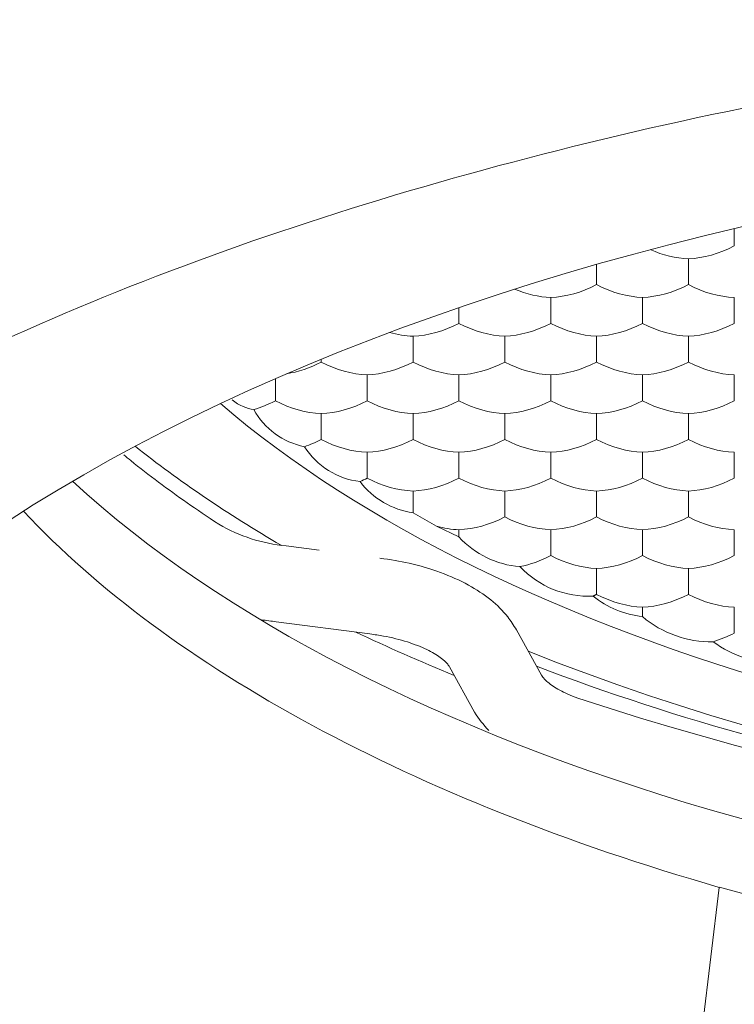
# Model space of a CAD drawing. Header units: millimetres. Extents: x 0 to 7.29, y -1.92 to 0.3.
# Tile 4 of 9: x 0.75582 to 0.7605, y -1.02907 to -1.02262. Entities that reach past the tile are written whole.
import ezdxf

# ---------------------------------------------------------------- set-up
doc = ezdxf.new("R2010")
doc.units = ezdxf.units.MM
doc.layers.add('VIBIA LUMINAIRES', color=1, linetype='Continuous', lineweight=9)

# ---------------------------------------------------------------- blocks, each defined once
blk = doc.blocks.new('5580_alz')
for p, q in [((-0.005711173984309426, 0.409153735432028), (-0.005711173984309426, 0.4090397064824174)), ((-0.006612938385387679, 0.4089187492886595), (-0.006612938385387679, 0.4087861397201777)), ((-0.006011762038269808, 0.4089559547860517), (-0.006011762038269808, 0.4087861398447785)), ((-0.006913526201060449, 0.4087023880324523), (-0.006913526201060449, 0.4085325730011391)), ((-0.006312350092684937, 0.4087023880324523), (-0.006312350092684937, 0.4085325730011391)), ((-0.005711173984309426, 0.4087023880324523), (-0.005711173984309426, 0.4085325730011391)), ((-0.00751470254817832, 0.4086362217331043), (-0.00751470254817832, 0.4085325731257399)), ((-0.007815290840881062, 0.4084488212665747), (-0.007815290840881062, 0.4082790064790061)), ((-0.007214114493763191, 0.4084488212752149), (-0.007214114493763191, 0.40827900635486)), ((-0.006612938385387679, 0.4084488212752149), (-0.006612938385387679, 0.40827900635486)), ((-0.006011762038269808, 0.4084488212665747), (-0.006011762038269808, 0.4082790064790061)), ((-0.008416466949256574, 0.4082977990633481), (-0.008416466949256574, 0.4082790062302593)), ((-0.008115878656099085, 0.408195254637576), (-0.008115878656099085, 0.4080254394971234)), ((-0.00751470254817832, 0.4081952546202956), (-0.00751470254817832, 0.4080254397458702)), ((-0.006913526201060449, 0.4081952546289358), (-0.006913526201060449, 0.4080254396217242)), ((-0.006312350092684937, 0.4081952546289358), (-0.006312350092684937, 0.4080254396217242)), ((-0.005711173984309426, 0.4081952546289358), (-0.005711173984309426, 0.4080254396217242)), ((-0.008717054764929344, 0.408170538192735), (-0.008717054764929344, 0.4080254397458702)), ((-0.008416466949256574, 0.4079416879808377), (-0.008416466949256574, 0.40777187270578)), ((-0.007815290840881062, 0.4079416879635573), (-0.007815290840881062, 0.4077718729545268)), ((-0.007214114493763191, 0.4079416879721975), (-0.007214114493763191, 0.4077718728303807)), ((-0.006612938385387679, 0.4079416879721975), (-0.006612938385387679, 0.4077718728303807)), ((-0.006011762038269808, 0.4079416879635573), (-0.006011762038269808, 0.4077718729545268)), ((-0.008115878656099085, 0.4076881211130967), (-0.008115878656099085, 0.4075183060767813)), ((-0.00751470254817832, 0.4076881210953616), (-0.00751470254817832, 0.4075183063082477)), ((-0.006913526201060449, 0.4076881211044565), (-0.006913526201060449, 0.4075183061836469)), ((-0.006312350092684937, 0.4076881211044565), (-0.006312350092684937, 0.4075183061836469)), ((-0.005711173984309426, 0.4076881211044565), (-0.005711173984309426, 0.4075183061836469)), ((-0.007815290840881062, 0.4074345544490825), (-0.007815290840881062, 0.4072913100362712)), ((-0.007214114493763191, 0.4074345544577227), (-0.007214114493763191, 0.4072647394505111)), ((-0.006612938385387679, 0.4074345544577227), (-0.006612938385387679, 0.4072647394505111)), ((-0.006011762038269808, 0.4074345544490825), (-0.006011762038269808, 0.4072647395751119)), ((-0.007661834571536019, 0.4072040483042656), (-0.007815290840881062, 0.4072913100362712)), ((-0.00751470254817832, 0.407134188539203), (-0.007661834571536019, 0.4072040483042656)), ((-0.00751470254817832, 0.4071809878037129), (-0.00751470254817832, 0.4071341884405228)), ((-0.006913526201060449, 0.4071809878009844), (-0.006913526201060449, 0.4070111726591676)), ((-0.006312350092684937, 0.4071809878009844), (-0.006312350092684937, 0.4070111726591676)), ((-0.005711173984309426, 0.4071809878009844), (-0.005711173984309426, 0.4070111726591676)), ((-0.008430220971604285, 0.4070468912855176), (-0.00864618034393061, 0.4070749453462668)), ((-0.006612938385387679, 0.4069274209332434), (-0.006612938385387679, 0.4067576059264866)), ((-0.006011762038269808, 0.4069274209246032), (-0.006011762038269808, 0.4067576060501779)), ((-0.006312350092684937, 0.4066738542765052), (-0.006312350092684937, 0.4066117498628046)), ((-0.005711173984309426, 0.4066738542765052), (-0.005711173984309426, 0.4065040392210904)), ((-0.008710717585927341, 0.4065781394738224), (-0.008097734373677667, 0.4064985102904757)), ((-0.006973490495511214, 0.4062274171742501), (-0.007137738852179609, 0.4065245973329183)), ((-0.007576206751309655, 0.4062822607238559), (-0.00741195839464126, 0.4059850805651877)), ((-0.006633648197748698, 0.3980417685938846), (-0.00580935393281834, 0.4048384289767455))]:
    blk.add_line(p, q)
for centre, radius, start, end in [((-0.008429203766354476, 0.4082066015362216), 0.0004914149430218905, 209.0410556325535, 258.6616740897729), ((-0.00810109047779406, 0.4079965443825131), 0.0005042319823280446, 212.61369996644, 263.0486198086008), ((-0.007735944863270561, 0.4078218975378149), 0.0005364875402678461, 217.4039073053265, 261.4948091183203), ((-0.008541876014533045, 0.4081590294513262), 0.001089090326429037, 239.9388364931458, 264.5042467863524), ((-0.007068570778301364, 0.4075413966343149), 0.0006040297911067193, 222.3883588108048, 265.5929967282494), ((-0.006665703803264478, 0.4073625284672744), 0.0006173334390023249, 223.2996336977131, 272.7289640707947), ((-0.00624279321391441, 0.4072379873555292), 0.0006300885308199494, 231.3512194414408, 263.6620735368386), ((-0.008544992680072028, 0.4081472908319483), 0.001577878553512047, 260.3877381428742, 263.9710932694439), ((-0.005866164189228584, 0.4071349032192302), 0.0006875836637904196, 229.5398733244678, 271.344047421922), ((-0.005436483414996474, 0.4069996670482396), 0.0006898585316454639, 233.1677000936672, 272.1514252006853), ((0, 0.426703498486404), 0.02169837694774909, 251.914190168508, 288.085809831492), ((-0.00664802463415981, 0.4064771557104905), 0.0009086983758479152, 212.7869319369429, 222.3270753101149), ((-0.0001109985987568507, 0.4257027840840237), 0.02162831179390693, 254.7249250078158, 270.2940056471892)]:
    blk.add_arc(centre, radius, start, end)
for centre, major_axis, ratio, start_param, end_param in [((0, 0.4034782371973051), (0.01302548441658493, -5.561997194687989e-17), 0.4848096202, -1.035630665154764, 4.176568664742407), ((-0.005861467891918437, 0.4096294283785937), (-0.00047885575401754, -0.0005676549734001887), 0.7583073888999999, 0.6029850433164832, 1.074161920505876), ((-0.006162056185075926, 0.4096294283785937), (0.0004788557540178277, -0.0005676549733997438), 0.7583073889, 5.289028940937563, 5.680200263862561), ((-0.006763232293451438, 0.4093758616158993), (-0.0004788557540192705, -0.0005676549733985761), 0.7583073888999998, 0.6029854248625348, 1.07416192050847), ((-0.006462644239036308, 0.4093758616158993), (0.000478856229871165, -0.0005676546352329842), 0.7583076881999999, 5.209022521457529, 5.680199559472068), ((-0.006162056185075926, 0.4093758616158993), (-0.0004788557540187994, -0.0005676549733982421), 0.7583073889, 0.602985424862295, 1.074162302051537), ((-0.005861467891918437, 0.4093758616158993), (0.0004788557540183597, -0.0005676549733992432), 0.7583073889, 5.209023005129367, 5.680199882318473), ((-0.00706382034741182, 0.4093758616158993), (0.0004788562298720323, -0.000567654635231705), 0.7583076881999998, 5.309313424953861, 5.680199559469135), ((-0.007664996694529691, 0.4091222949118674), (-0.0004788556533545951, -0.0005676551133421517), 0.7583073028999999, 0.6029848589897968, 1.074162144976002), ((-0.007364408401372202, 0.4091222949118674), (0.0004788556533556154, -0.0005676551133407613), 0.7583073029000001, 5.209023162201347, 5.680200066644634), ((-0.00706382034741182, 0.4091222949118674), (-0.0004788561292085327, -0.0005676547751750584), 0.7583076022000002, 0.6029855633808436, 1.074162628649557), ((-0.006763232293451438, 0.4091222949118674), (0.0004788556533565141, -0.0005676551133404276), 0.7583073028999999, 5.209023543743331, 5.680200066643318), ((-0.006462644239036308, 0.4091222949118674), (-0.000478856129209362, -0.0005676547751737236), 0.7583076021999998, 0.6029855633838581, 1.074162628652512), ((-0.006162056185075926, 0.4091222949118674), (0.0004788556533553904, -0.0005676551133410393), 0.7583073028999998, 5.209023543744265, 5.680200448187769), ((-0.005861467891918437, 0.4091222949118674), (-0.0004788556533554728, -0.0005676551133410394), 0.7583073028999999, 0.6029848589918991, 1.074161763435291), ((-0.00796558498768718, 0.4091222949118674), (0.0004788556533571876, -0.0005676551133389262), 0.7583073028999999, 5.440092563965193, 5.680200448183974), ((-0.008566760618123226, 0.4088687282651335), (-0.0004788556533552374, -0.0005676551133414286), 0.7583073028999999, 0.7192506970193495, 1.074161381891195), ((-0.008266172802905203, 0.4088687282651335), (0.0004788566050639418, -0.0005676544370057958), 0.7583079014, 5.209022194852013, 5.680199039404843), ((-0.00796558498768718, 0.4088687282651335), (-0.0004788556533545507, -0.0005676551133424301), 0.7583073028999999, 0.6029856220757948, 1.074162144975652), ((-0.007664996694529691, 0.4088687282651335), (0.0004788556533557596, -0.0005676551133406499), 0.7583073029, 5.209023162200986, 5.680200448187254), ((-0.007364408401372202, 0.4088687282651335), (-0.0004788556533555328, -0.0005676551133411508), 0.7583073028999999, 0.6029848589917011, 1.074161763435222), ((-0.00706382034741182, 0.4088687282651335), (0.0004788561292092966, -0.0005676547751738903), 0.7583076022, 5.209022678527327, 5.680199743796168), ((-0.006763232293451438, 0.4088687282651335), (-0.0004788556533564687, -0.0005676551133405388), 0.7583073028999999, 0.6029852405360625, 1.07416176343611), ((-0.006462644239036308, 0.4088687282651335), (0.0004788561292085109, -0.0005676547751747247), 0.7583076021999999, 5.209022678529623, 5.680199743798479), ((-0.006162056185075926, 0.4088687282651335), (-0.0004788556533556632, -0.0005676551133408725), 0.7583073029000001, 0.6029852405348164, 1.074162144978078), ((-0.005861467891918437, 0.4088687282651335), (0.0004788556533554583, -0.0005676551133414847), 0.7583073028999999, 5.209023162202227, 5.680200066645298), ((0, 0.4104889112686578), (0.01042038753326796, 0), 0.4848096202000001, 3.655054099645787, 5.769723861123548), ((-0.008867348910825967, 0.4086151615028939), (-0.0004788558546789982, -0.0005676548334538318), 0.7583074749, 0.8517981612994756, 1.07416245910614), ((-0.008566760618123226, 0.4086151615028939), (0.0004788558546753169, -0.0005676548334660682), 0.7583074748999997, 5.209022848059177, 5.680199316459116), ((-0.008266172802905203, 0.4086151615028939), (-0.0004788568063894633, -0.0005676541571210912), 0.7583080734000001, 0.6029866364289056, 1.07416342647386), ((-0.00796558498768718, 0.4086151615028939), (0.0004788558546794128, -0.0005676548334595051), 0.7583074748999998, 5.209023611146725, 5.680200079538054), ((-0.007664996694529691, 0.4086151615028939), (-0.0004788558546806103, -0.0005676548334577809), 0.7583074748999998, 0.6029852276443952, 1.074162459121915), ((-0.007364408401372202, 0.4086151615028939), (0.000478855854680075, -0.0005676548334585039), 0.7583074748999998, 5.209022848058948, 5.680199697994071), ((-0.00706382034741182, 0.4086151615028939), (-0.0004788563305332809, -0.0005676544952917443), 0.7583077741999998, 0.6029859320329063, 1.074162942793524), ((-0.006763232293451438, 0.4086151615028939), (0.0004788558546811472, -0.0005676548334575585), 0.7583074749, 5.209023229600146, 5.680199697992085), ((-0.006462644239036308, 0.4086151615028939), (-0.0004788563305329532, -0.0005676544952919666), 0.7583077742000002, 0.6029859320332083, 1.074162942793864), ((-0.006162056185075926, 0.4086151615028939), (0.0004788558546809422, -0.000567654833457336), 0.7583074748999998, 5.209023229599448, 5.68020007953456), ((-0.005861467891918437, 0.4086151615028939), (-0.0004788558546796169, -0.0005676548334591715), 0.7583074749, 0.6029852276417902, 1.074162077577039), ((-0.008566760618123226, 0.4083615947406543), (-0.0004788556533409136, -0.0005676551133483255), 0.7583073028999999, 0.9022042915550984, 1.074161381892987), ((-0.008266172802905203, 0.4083615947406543), (0.0004788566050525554, -0.0005676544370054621), 0.7583079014, 5.209022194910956, 5.680199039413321), ((-0.00796558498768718, 0.4083615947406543), (-0.0004788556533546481, -0.0005676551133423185), 0.7583073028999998, 0.6029856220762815, 1.074162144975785), ((-0.007664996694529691, 0.4083615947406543), (0.0004788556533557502, -0.0005676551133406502), 0.7583073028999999, 5.209023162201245, 5.680200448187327), ((-0.007364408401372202, 0.4083615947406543), (-0.0004788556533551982, -0.0005676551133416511), 0.7583073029, 0.6029848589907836, 1.074161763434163), ((-0.00706382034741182, 0.4083615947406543), (0.0004788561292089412, -0.0005676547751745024), 0.7583076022, 5.20902267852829, 5.680199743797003), ((-0.006763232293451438, 0.4083615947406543), (-0.0004788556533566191, -0.0005676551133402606), 0.7583073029, 0.6029852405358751, 1.074161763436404), ((-0.006462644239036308, 0.4083615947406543), (0.000478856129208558, -0.0005676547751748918), 0.7583076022, 5.209022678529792, 5.680199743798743), ((-0.006162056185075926, 0.4083615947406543), (-0.0004788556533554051, -0.0005676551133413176), 0.7583073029, 0.6029852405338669, 1.074162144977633), ((-0.005861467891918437, 0.4083615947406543), (0.0004788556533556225, -0.000567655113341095), 0.7583073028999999, 5.209023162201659, 5.680200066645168), ((0, 0.4105765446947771), (0.01128571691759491, 1.41274728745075e-14), 0.4848096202, 3.689248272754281, 3.835147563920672), ((0, 0.4100507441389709), (-0.01134036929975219, 0), 0.4848096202, 0.4827220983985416, 2.658870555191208), ((-0.008266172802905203, 0.4081080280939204), (-0.0004788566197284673, -0.0005676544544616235), 0.7583079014, 1.00089224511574, 1.074163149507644), ((-0.00796558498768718, 0.4081080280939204), (0.0004788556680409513, -0.0005676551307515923), 0.7583073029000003, 5.209023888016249, 5.680200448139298), ((-0.007664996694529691, 0.4081080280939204), (-0.0004788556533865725, -0.0005676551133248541), 0.7583073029, 0.6029848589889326, 1.074162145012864), ((-0.007364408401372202, 0.4081080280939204), (0.0004788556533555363, -0.000567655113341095), 0.7583073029, 5.209023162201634, 5.680200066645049), ((-0.00706382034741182, 0.4081080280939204), (-0.0004788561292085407, -0.0005676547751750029), 0.7583076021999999, 0.6029855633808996, 1.074162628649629), ((-0.006763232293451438, 0.4081080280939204), (0.0004788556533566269, -0.0005676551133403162), 0.7583073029, 5.209023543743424, 5.680200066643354), ((-0.006462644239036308, 0.4081080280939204), (-0.0004788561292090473, -0.0005676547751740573), 0.7583076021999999, 0.602985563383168, 1.074162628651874), ((-0.006162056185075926, 0.4081080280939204), (0.0004788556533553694, -0.0005676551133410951), 0.7583073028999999, 5.209023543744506, 5.680200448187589), ((-0.005861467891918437, 0.4081080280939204), (-0.0004788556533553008, -0.0005676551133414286), 0.7583073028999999, 0.6029848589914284, 1.074161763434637), ((0, 0.4095873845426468), (0.01138853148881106, -5.561997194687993e-17), 0.4848096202, 3.56843240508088, 4.177081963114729), ((-0.007364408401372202, 0.4078544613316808), (-0.0004788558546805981, -0.0005676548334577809), 0.7583074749, 0.6029850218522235, 1.07416207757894), ((-0.00706382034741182, 0.4078544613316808), (0.0004788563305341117, -0.0005676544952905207), 0.7583077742, 5.209022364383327, 5.680199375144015), ((-0.006763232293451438, 0.4078544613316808), (-0.000478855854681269, -0.0005676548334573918), 0.7583074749, 0.6029856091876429, 1.074162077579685), ((-0.006462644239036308, 0.4078544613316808), (0.0004788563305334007, -0.0005676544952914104), 0.7583077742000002, 5.209022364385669, 5.680199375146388), ((-0.006162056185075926, 0.4078544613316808), (-0.0004788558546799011, -0.0005676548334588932), 0.7583074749, 0.6029856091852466, 1.074162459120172), ((-0.005861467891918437, 0.4078544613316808), (0.0004788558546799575, -0.0005676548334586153), 0.7583074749, 5.209022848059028, 5.680199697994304), ((-0.007664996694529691, 0.4078544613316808), (0.00047885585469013, -0.0005676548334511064), 0.7583074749, 5.449522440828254, 5.680199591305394), ((-0.00706382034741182, 0.4076008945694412), (-0.0004788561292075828, -0.0005676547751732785), 0.7583076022, 0.7590286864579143, 1.074162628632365), ((-0.006763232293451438, 0.4076008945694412), (0.0004788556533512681, -0.0005676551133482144), 0.7583073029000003, 5.209023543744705, 5.680200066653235), ((-0.006462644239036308, 0.4076008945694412), (-0.0004788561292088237, -0.000567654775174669), 0.7583076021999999, 0.6029855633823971, 1.074162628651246), ((-0.006162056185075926, 0.4076008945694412), (0.0004788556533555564, -0.0005676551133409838), 0.7583073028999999, 5.209023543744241, 5.680200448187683), ((-0.005861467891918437, 0.4076008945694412), (-0.0004788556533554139, -0.0005676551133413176), 0.7583073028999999, 0.6029848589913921, 1.074161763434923), ((-0.006462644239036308, 0.4073473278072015), (0.0004788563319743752, -0.0005676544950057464), 0.7583077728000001, 5.209022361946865, 5.680199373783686), ((-0.006162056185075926, 0.4073473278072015), (-0.000478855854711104, -0.0005676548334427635), 0.7583074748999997, 0.6029856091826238, 1.074162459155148), ((-0.005861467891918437, 0.4073473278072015), (0.0004788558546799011, -0.0005676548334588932), 0.7583074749, 5.209022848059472, 5.68019969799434), ((0, 0.4105765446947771), (0.01172293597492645, 0), 0.4848096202, 3.938796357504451, 4.013108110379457), ((-0.005861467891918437, 0.4070937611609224), (-0.0004788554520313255, -0.0005676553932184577), 0.7583071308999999, 0.8563280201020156, 1.07416144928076), ((0, 0.4104889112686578), (0.01102156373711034, 0), 0.4848096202, 4.017009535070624, 5.407768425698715), ((0, 0.4105765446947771), (0.01128571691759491, 1.41274728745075e-14), 0.4848096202, 4.042581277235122, 4.350778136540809)]:
    blk.add_ellipse(centre, major_axis=major_axis, ratio=ratio, start_param=start_param, end_param=end_param)
for points, knots in [([(0, 0.4105217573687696), (-0.001204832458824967, 0.4105217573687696), (-0.002380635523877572, 0.4104403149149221), (-0.00468552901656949, 0.4101463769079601), (-0.00581158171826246, 0.409932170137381), (-0.007922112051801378, 0.409399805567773), (-0.008931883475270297, 0.4090753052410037), (-0.0107509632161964, 0.4083336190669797), (-0.01156239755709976, 0.4079167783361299), (-0.01297153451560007, 0.4069828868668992), (-0.01355622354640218, 0.406470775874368), (-0.01443134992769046, 0.4054032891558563), (-0.01473265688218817, 0.4048328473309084), (-0.01517308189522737, 0.4031143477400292), (-0.01488175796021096, 0.4019354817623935), (-0.01402910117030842, 0.4008442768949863)], [0, 0, 0, 0, 0.1249999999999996, 0.1249999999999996, 0.2499999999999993, 0.2499999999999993, 0.3749999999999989, 0.3749999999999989, 0.4999999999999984, 0.4999999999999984, 0.6249999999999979, 0.6249999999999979, 0.7499999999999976, 0.7499999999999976, 1, 1, 1, 1]), ([(-0.00908742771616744, 0.4072164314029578), (-0.009164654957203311, 0.4072679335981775), (-0.009353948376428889, 0.4073949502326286), (-0.009562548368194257, 0.4075516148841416), (-0.009694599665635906, 0.4076585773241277), (-0.009710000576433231, 0.4076711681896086)], [0, 0, 0, 0, 0.0253714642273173, 0.0735172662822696, 0.0799383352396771, 0.0799383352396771, 0.0799383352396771, 0.0799383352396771]), ([(-0.007137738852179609, 0.4065245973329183), (-0.007157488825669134, 0.4065566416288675), (-0.007200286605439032, 0.4066243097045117), (-0.007305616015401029, 0.4067272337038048), (-0.007451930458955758, 0.4068238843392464), (-0.007630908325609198, 0.4069041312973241), (-0.007832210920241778, 0.4069634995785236), (-0.007962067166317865, 0.4069844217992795), (-0.008033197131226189, 0.4069953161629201)], [0, 0, 0, 0, 0.1111431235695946, 0.2780811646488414, 0.456287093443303, 0.6454052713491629, 0.8359346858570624, 1, 1, 1, 1]), ([(-0.00809773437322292, 0.4064985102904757), (-0.008064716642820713, 0.4064937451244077), (-0.007983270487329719, 0.4064815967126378), (-0.0078481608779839, 0.4064477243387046), (-0.007721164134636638, 0.406397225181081), (-0.007630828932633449, 0.406343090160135), (-0.007587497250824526, 0.4063003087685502), (-0.007579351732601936, 0.4062878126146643), (-0.007576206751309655, 0.4062822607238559)], [0, 0, 0, 0, 0.1058310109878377, 0.3080016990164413, 0.5060978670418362, 0.6978914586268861, 0.8836308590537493, 1, 1, 1, 1]), ([(-0.006736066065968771, 0.406077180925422), (-0.006761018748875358, 0.4060866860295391), (-0.006820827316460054, 0.4061098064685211), (-0.006904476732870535, 0.4061561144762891), (-0.00695871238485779, 0.4062044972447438), (-0.006968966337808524, 0.406219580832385), (-0.006973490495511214, 0.4062274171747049)], [0, 0, 0, 0, 0.1634269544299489, 0.4656092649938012, 0.7590404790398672, 1, 1, 1, 1])]:
    blk.add_open_spline(points, degree=3, knots=knots)
for points, degree in [([(-0.00885883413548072, 0.4079680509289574), (-0.008904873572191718, 0.4079730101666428), (-0.008952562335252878, 0.4079945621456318), (-0.008999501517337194, 0.4080307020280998)], 3), ([(-0.006612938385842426, 0.4067576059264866), (-0.006624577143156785, 0.4067515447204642), (-0.006636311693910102, 0.4067458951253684)], 2)]:
    blk.add_open_spline(points, degree=degree)

msp = doc.modelspace()

# ---------------------------------------------------------------- block references
at = {"layer": 'VIBIA LUMINAIRES'}
msp.add_blockref('5580_alz', (0.7662106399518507, -1.433139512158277), dxfattribs=at)

doc.saveas('drawing.dxf')
